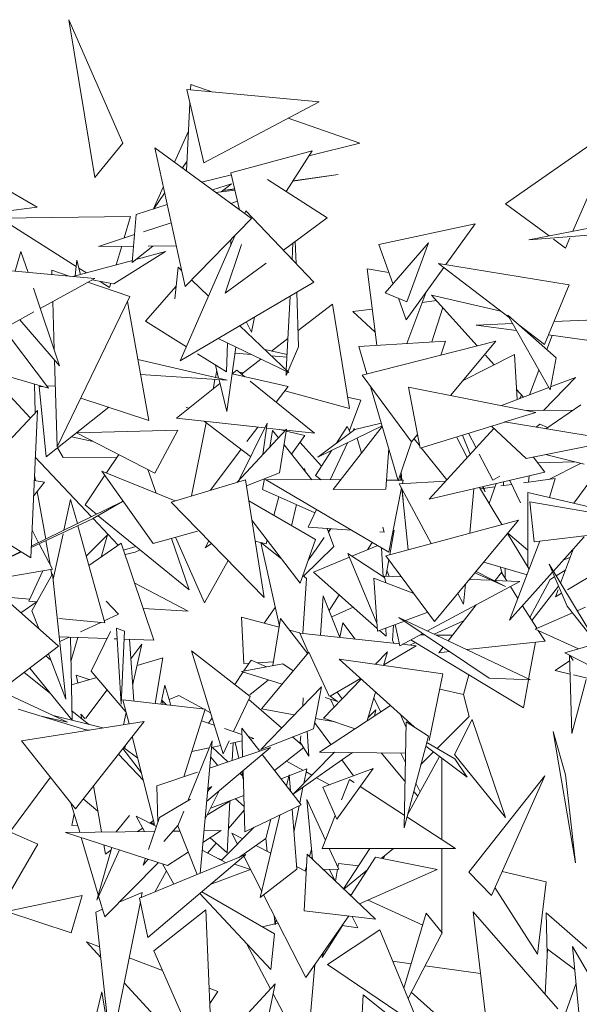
# Model space of a CAD drawing. Header units: millimetres. Extents: x -14485 to 13127, y -18923 to 3272.
# Tile 113 of 119: x 12006 to 12162, y 2736 to 3012. Entities that reach past the tile are written whole.
import ezdxf

# ---------------------------------------------------------------- set-up
doc = ezdxf.new("R2010")
doc.units = ezdxf.units.MM
doc.layers.add('G-IMPT', color=7, linetype='Continuous', lineweight=5)

# ---------------------------------------------------------------- blocks, each defined once
blk = doc.blocks.new('ÁRVORES ORNAMENTAIS - Pequeno e Médio Porte - Ipê-roxo-2865575-CORTE_CALÇADA')
at = {"layer": 'G-IMPT', "color": 253, "true_color": 0xaaaaaa}
for p, q in [((8294.35, 2977.63), (8279.22, 3012.19)), ((8286.46, 2967.97), (8279.22, 3012.19)), ((8313.37, 2994.08), (8313.29, 2992.51)), ((8313.37, 2994.08), (8319.53, 2991.93)), ((8312.23, 2992.61), (8316.99, 2972.06)), ((8312.23, 2992.61), (8349.33, 2989.17)), ((8313.1, 2988.85), (8312.12, 2969.81)), ((8316.99, 2972.06), (8349.33, 2989.17)), ((8340.62, 2984.56), (8360.65, 2977.57)), ((8401.49, 2960.64), (8433.41, 2982.95)), ((8420.29, 2952.92), (8433.41, 2982.95)), ((8312.69, 2980.95), (8308.77, 2972.25)), ((8294.35, 2977.63), (8286.46, 2967.97)), ((8346.41, 2974.08), (8360.65, 2977.57)), ((8311.76, 2937.41), (8303.23, 2976.31)), ((8330.33, 2956.51), (8303.23, 2976.31)), ((8324.57, 2969.3), (8347.3, 2975.49)), ((8340.04, 2964.02), (8347.3, 2975.49)), ((8250.06, 2971.39), (8270.29, 2959.63)), ((8312.25, 2972.49), (8310.97, 2970.65)), ((8316.36, 2966.71), (8324.7, 2968.76)), ((8326.96, 2958.97), (8324.57, 2969.3)), ((8341.88, 2966.92), (8354.65, 2968.82)), ((8354.65, 2968.82), (8341.96, 2967.06)), ((8305.64, 2965.3), (8302.89, 2959.19)), ((8319.37, 2964.52), (8324.7, 2966.24)), ((8321.84, 2963.97), (8324.7, 2966.24)), ((8351.56, 2956.66), (8334.78, 2967.38)), ((8306.02, 2963.59), (8302.96, 2959.22)), ((8325.71, 2964.4), (8320.34, 2963.8)), ((8325.62, 2964.78), (8322.31, 2964.32)), ((8325.63, 2964.71), (8322.31, 2964.32)), ((8298.01, 2957.62), (8306.71, 2960.43)), ((8326.41, 2961.34), (8324.55, 2960.73)), ((8413.65, 2951.62), (8401.49, 2960.64)), ((8244.41, 2956.36), (8270.29, 2959.63)), ((8296.48, 2957.06), (8259.88, 2956.6)), ((8296.48, 2957.06), (8294.7, 2951.04)), ((8296.96, 2944.21), (8298.01, 2957.62)), ((8328.78, 2958.67), (8328.44, 2957.89)), ((8347.78, 2938.64), (8328.78, 2958.67)), ((8281.27, 2943.09), (8259.88, 2956.6)), ((8307.84, 2955.31), (8300.14, 2952.8)), ((8311.76, 2937.41), (8330.33, 2956.51)), ((8351.56, 2956.66), (8339.27, 2947.61)), ((8365.97, 2949.18), (8392.99, 2955.02)), ((8384.79, 2943.57), (8392.99, 2955.02)), ((8408.02, 2950.52), (8433.76, 2955.55)), ((8297.57, 2951.97), (8287.48, 2948.69)), ((8325.8, 2951.85), (8310.4, 2916.58)), ((8408.02, 2950.52), (8429.49, 2952.19)), ((8297.31, 2948.76), (8287.48, 2948.69)), ((8296.96, 2944.21), (8302.73, 2948.79)), ((8309.26, 2948.83), (8301.36, 2948.78)), ((8327.51, 2949.17), (8322.96, 2935.58)), ((8324.51, 2948.89), (8324.56, 2950.58)), ((8341.69, 2945.06), (8341.92, 2949.56)), ((8342.8, 2943.89), (8342.61, 2950.06)), ((8369.96, 2938.24), (8365.97, 2949.18)), ((8379.89, 2949.68), (8367.73, 2935.66)), ((8373.87, 2933.17), (8379.89, 2949.68)), ((8418.24, 2948.22), (8414.95, 2950.66)), ((8418.24, 2948.22), (8419.47, 2951.04)), ((8265.77, 2947.25), (8264.11, 2941.74)), ((8265.77, 2947.25), (8267.75, 2941.41)), ((8291.81, 2938.2), (8306.28, 2947.23)), ((8294.02, 2948.73), (8292.48, 2943.52)), ((8306.28, 2947.23), (8297.95, 2944.99)), ((8297, 2944.74), (8280.34, 2940.26)), ((8281.47, 2944.83), (8280.95, 2940.43)), ((8281.47, 2944.83), (8282.48, 2940.84)), ((8334.4, 2944.02), (8322.96, 2935.58)), ((8402.52, 2928.75), (8382.69, 2943.92)), ((8419.3, 2937.9), (8382.69, 2943.92)), ((8260.99, 2942.02), (8286.43, 2939.71)), ((8274.38, 2942.02), (8279.32, 2940.35)), ((8274.38, 2942.02), (8274.42, 2940.8)), ((8284.13, 2941.28), (8282.03, 2942.6)), ((8308.88, 2934.03), (8309.79, 2942.87)), ((8309.79, 2942.87), (8310.77, 2941.93)), ((8362.75, 2942.37), (8368.83, 2941.35)), ((8362.75, 2942.37), (8365.41, 2920.98)), ((8373.68, 2928.07), (8384.2, 2942.76)), ((8271.18, 2931.29), (8286.43, 2939.71)), ((8284.47, 2938.62), (8296.3, 2934.64)), ((8291.81, 2938.2), (8285.65, 2939.27)), ((8290.61, 2937.18), (8287.92, 2938.88)), ((8290.95, 2938.35), (8290.61, 2937.18)), ((8347.78, 2938.64), (8310.4, 2916.58)), ((8313.57, 2939.27), (8318.33, 2934.73)), ((8412.38, 2921.2), (8419.3, 2937.9)), ((8269.25, 2936.99), (8276.61, 2915.25)), ((8300.62, 2927.71), (8309.24, 2937.5)), ((8343.52, 2920.53), (8343.04, 2935.85)), ((8373.87, 2933.17), (8367.73, 2935.66)), ((8379.11, 2935.65), (8373.87, 2921.49)), ((8393.56, 2920.8), (8380.76, 2935.05)), ((8400.19, 2930.53), (8380.76, 2935.05)), ((8274.66, 2933.21), (8275.08, 2919.75)), ((8296.3, 2934.64), (8275.95, 2892.52)), ((8301.61, 2899.91), (8295.64, 2933.21)), ((8340.09, 2913.99), (8341.16, 2934.73)), ((8353.04, 2932.53), (8343.38, 2925.09)), ((8353.04, 2932.53), (8357.75, 2903.23)), ((8373.68, 2928.07), (8371.46, 2934.15)), ((8382.15, 2933.51), (8378.12, 2932.97)), ((8257.6, 2929.97), (8273.51, 2908.96)), ((8260.89, 2925.62), (8269.4, 2930.31)), ((8364.15, 2931.13), (8358.73, 2930.41)), ((8364.96, 2924.65), (8358.73, 2930.41)), ((8383.91, 2931.54), (8380.85, 2921.91)), ((8265.45, 2928.13), (8276.61, 2915.25)), ((8312.12, 2920.52), (8300.62, 2927.71)), ((8328.89, 2927.49), (8330.36, 2924.62)), ((8331.22, 2928.87), (8330.36, 2924.62)), ((8403.46, 2927.08), (8393.25, 2926.63)), ((8415.61, 2917.47), (8402.15, 2929.4)), ((8402.15, 2929.4), (8413.94, 2908.52)), ((8412.38, 2921.2), (8405.2, 2926.69)), ((8426.48, 2928.1), (8415.03, 2927.6)), ((8327.06, 2926.41), (8340.81, 2913.31)), ((8404.59, 2925.08), (8393.25, 2926.63)), ((8321.04, 2922.86), (8340.81, 2913.31)), ((8323.32, 2913.52), (8323.59, 2921.63)), ((8340.55, 2922.91), (8335.91, 2919.34)), ((8360.41, 2920.68), (8384.67, 2922.14)), ((8361.32, 2912.61), (8398.73, 2922.11)), ((8384.67, 2922.14), (8383.34, 2918.21)), ((8386.03, 2906.94), (8398.73, 2922.11)), ((8413.01, 2919.77), (8414.51, 2923.72)), ((8433.77, 2921.09), (8413.49, 2923.86)), ((8323.32, 2913.52), (8315.21, 2918.59)), ((8325.99, 2920.47), (8323.42, 2902.41)), ((8325.75, 2918.78), (8330.2, 2918.43)), ((8334.04, 2919.75), (8340.32, 2918.36)), ((8343.52, 2920.53), (8340.01, 2912.47)), ((8360.41, 2920.68), (8362.66, 2912.95)), ((8273.51, 2908.96), (8241.48, 2918.28)), ((8275.18, 2916.91), (8275.95, 2892.52)), ((8298.54, 2917.03), (8323.52, 2911.18)), ((8332.99, 2917.09), (8327.57, 2912.91)), ((8335.89, 2917.99), (8340.28, 2917.65)), ((8404.02, 2918.39), (8389.42, 2910.99)), ((8398.32, 2915.5), (8395.89, 2918.21)), ((8404.02, 2918.39), (8404.71, 2905.75)), ((8415.61, 2917.47), (8413.94, 2908.52)), ((8255.94, 2914.07), (8268.39, 2900.61)), ((8320.61, 2913.92), (8320.21, 2911.95)), ((8320.23, 2915.45), (8321.14, 2911.74)), ((8324.92, 2912.97), (8340.56, 2909.45)), ((8324.95, 2912.97), (8326.23, 2913.99)), ((8326.23, 2913.99), (8328.47, 2912.18)), ((8327.97, 2913.22), (8326.86, 2913.48)), ((8340.01, 2912.47), (8340.07, 2913.66)), ((8408.2, 2907.07), (8410.84, 2914.02)), ((8299.3, 2912.79), (8323.52, 2911.18)), ((8309.37, 2900.57), (8321.51, 2910.23)), ((8320.1, 2911.41), (8319.56, 2908.68)), ((8321.24, 2911.33), (8323.42, 2902.41)), ((8330, 2910.93), (8347.98, 2896.31)), ((8361.32, 2912.61), (8375.14, 2893.94)), ((8412.06, 2902.72), (8421.08, 2911.92)), ((8414.09, 2909.29), (8421.08, 2911.92)), ((8269.57, 2910.1), (8269.79, 2902.1)), ((8270.9, 2909.43), (8271.77, 2909.46)), ((8270.9, 2909.43), (8272.86, 2889.75)), ((8273.09, 2909.51), (8275.41, 2909.6)), ((8340.56, 2909.45), (8337.26, 2905.02)), ((8357.75, 2903.23), (8339.66, 2908.23)), ((8363.7, 2909.39), (8371.41, 2883)), ((8374.27, 2909.28), (8377.58, 2892.17)), ((8374.27, 2909.28), (8409.98, 2902.16)), ((8400.31, 2904.09), (8413.61, 2909.11)), ((8406.48, 2906.42), (8404.55, 2908.57)), ((8282.56, 2906.2), (8301.61, 2899.91)), ((8361, 2905.61), (8357.23, 2906.48)), ((8357.76, 2897.06), (8361, 2905.61)), ((8405.37, 2906), (8405.95, 2907.01)), ((8245.29, 2875.95), (8270.37, 2902.72)), ((8268.54, 2861.43), (8270.37, 2902.72)), ((8272.86, 2889.75), (8290.39, 2903.61)), ((8312.91, 2903.39), (8312.04, 2903.59)), ((8401.3, 2899.49), (8409.98, 2902.16)), ((8407.36, 2902.69), (8420.38, 2902.79)), ((8422.58, 2904.29), (8412.76, 2897.6)), ((8309.37, 2900.57), (8334.08, 2897.84)), ((8317.67, 2899.29), (8313.56, 2878.76)), ((8330.09, 2889.8), (8317.12, 2899.71)), ((8326.76, 2883.1), (8334.72, 2899.14)), ((8333.5, 2890.36), (8334.72, 2899.14)), ((8359.3, 2897.42), (8366.68, 2899.18)), ((8377.58, 2892.17), (8401.25, 2899.47)), ((8401.18, 2899.5), (8432.67, 2894.32)), ((8281.32, 2896.44), (8309.69, 2897.16)), ((8303.27, 2885.18), (8281.32, 2896.44)), ((8303.27, 2885.18), (8309.69, 2897.16)), ((8340.14, 2897.51), (8326.31, 2882.61)), ((8332.07, 2898.06), (8329.05, 2894.03)), ((8334.53, 2897.79), (8339.85, 2897.2)), ((8336.23, 2897.14), (8335.44, 2892.45)), ((8336.23, 2897.14), (8337.88, 2895.08)), ((8338.22, 2885.27), (8340.14, 2897.51)), ((8339.7, 2897.04), (8338.27, 2897.38)), ((8345.23, 2895.73), (8340.05, 2896.96)), ((8340.09, 2897.18), (8347.98, 2896.31)), ((8366.91, 2898.39), (8348.92, 2889.65)), ((8359.3, 2897.42), (8348.92, 2889.65)), ((8366.96, 2898.23), (8353.25, 2880.55)), ((8354.13, 2893.55), (8357.17, 2898.22)), ((8357.17, 2898.22), (8358.06, 2896.49)), ((8359.12, 2897.8), (8358.76, 2897.01)), ((8398.19, 2897.71), (8380.09, 2877.89)), ((8407.22, 2889.3), (8397.53, 2898.32)), ((8410.06, 2898.04), (8411.07, 2898.92)), ((8411.07, 2898.92), (8413.22, 2897.92)), ((8279.96, 2895.36), (8285.98, 2894.05)), ((8341.55, 2890.48), (8345.23, 2895.73)), ((8349.96, 2887.14), (8343.9, 2893.84)), ((8357.21, 2893.68), (8352.4, 2883.29)), ((8361.15, 2890.74), (8359.93, 2895)), ((8375.11, 2893.94), (8371.41, 2883)), ((8375.14, 2893.94), (8376.85, 2895.97)), ((8377.46, 2892.8), (8375.86, 2894.8)), ((8387.75, 2895.31), (8390.74, 2889.56)), ((8389.46, 2895.83), (8391.58, 2890.48)), ((8391.08, 2896.33), (8393.21, 2892.26)), ((8407.22, 2889.3), (8432.67, 2894.32)), ((8277.59, 2889.5), (8276.01, 2892.24)), ((8327.42, 2891.84), (8318.85, 2880.35)), ((8339.45, 2893.11), (8347.27, 2883.31)), ((8348.25, 2884.51), (8352.83, 2891.55)), ((8368.77, 2892.02), (8367.96, 2880.69)), ((8385.03, 2883.3), (8377.88, 2892.27)), ((8285.52, 2872.95), (8269.79, 2889.63)), ((8277.59, 2889.5), (8292.67, 2889.59)), ((8293.18, 2890.36), (8289.75, 2885.22)), ((8394.13, 2890.5), (8397.96, 2883.17)), ((8412.46, 2885.39), (8409.2, 2889.69)), ((8410.44, 2888.06), (8420.91, 2888.28)), ((8423.45, 2887.64), (8412.63, 2890.36)), ((8302.83, 2865.43), (8288.47, 2885.74)), ((8288.47, 2885.74), (8308.96, 2877.37)), ((8301.33, 2886.17), (8303.6, 2879.56)), ((8345.5, 2885.53), (8345.16, 2886.44)), ((8372.23, 2885.43), (8372.39, 2883.2)), ((8412.46, 2885.39), (8380.09, 2877.89)), ((8413.61, 2883.4), (8422.47, 2887.87)), ((8420.59, 2876.73), (8426.99, 2885.35)), ((8272.39, 2882.67), (8269.31, 2878.73)), ((8272.39, 2882.67), (8269.5, 2883.11)), ((8269.82, 2883.06), (8269.56, 2884.5)), ((8289.3, 2884.56), (8283.74, 2876.24)), ((8307.84, 2877.03), (8328.63, 2883.31)), ((8328.63, 2883.31), (8333.89, 2850.3)), ((8338.22, 2885.27), (8328.89, 2881.64)), ((8333.96, 2883.61), (8333.45, 2880.59)), ((8355.36, 2883.28), (8334.3, 2883.37)), ((8334.3, 2883.37), (8368.75, 2863.05)), ((8348.25, 2884.51), (8349.85, 2883.3)), ((8372.79, 2883.2), (8368.14, 2883.22)), ((8384.67, 2882.9), (8371.73, 2882.2)), ((8372.07, 2884.49), (8372.2, 2883.2)), ((8372.79, 2883.2), (8372.6, 2882.24)), ((8397.96, 2883.17), (8399.89, 2884.32)), ((8400.94, 2882.72), (8400.95, 2881.69)), ((8405.7, 2876.83), (8402.71, 2883.13)), ((8415.39, 2883.64), (8406.49, 2882.44)), ((8408.09, 2884.38), (8407.92, 2882.63)), ((8415.39, 2883.64), (8413.77, 2878.31)), ((8272.7, 2866.64), (8270.34, 2880.05)), ((8348.1, 2874.02), (8333.45, 2880.59)), ((8367.96, 2880.69), (8353.25, 2880.55)), ((8372.35, 2881.03), (8368.75, 2863.05)), ((8380.66, 2865.44), (8371.73, 2882.2)), ((8372.45, 2880.85), (8374.25, 2863.71)), ((8372.57, 2880.62), (8372.79, 2877.6)), ((8392.63, 2880.8), (8391.52, 2868.36)), ((8394.14, 2881.15), (8400.45, 2870.76)), ((8398.51, 2881.36), (8394.36, 2880.79)), ((8395.02, 2881.35), (8395.77, 2879.9)), ((8395.18, 2881.39), (8395.77, 2879.9)), ((8398.83, 2882.23), (8396.85, 2876.69)), ((8403.25, 2882), (8400.15, 2881.58)), ((8294.17, 2877.21), (8268.68, 2864.66)), ((8277.8, 2869.15), (8279.69, 2877.79)), ((8281.57, 2871.01), (8279.69, 2877.79)), ((8285.85, 2872.31), (8294.17, 2877.21)), ((8329.56, 2877.42), (8348.25, 2866.57)), ((8338.02, 2878.54), (8336.61, 2873.33)), ((8407.76, 2858.73), (8407.71, 2879.72)), ((8407.71, 2879.72), (8424.93, 2875.72)), ((8409.51, 2865.87), (8408.29, 2877.1)), ((8408.29, 2877.1), (8427.11, 2873.88)), ((8268.54, 2861.43), (8245.29, 2875.95)), ((8283.74, 2876.24), (8286.92, 2873.64)), ((8307.84, 2877.03), (8333.89, 2850.3)), ((8341.58, 2870.44), (8342.9, 2876.35)), ((8348.54, 2874.97), (8346.24, 2869.99)), ((8285.85, 2872.31), (8268.67, 2864.35)), ((8293.03, 2864.98), (8286.02, 2872.42)), ((8287.42, 2873.24), (8312.9, 2852.45)), ((8344, 2854.34), (8330.43, 2872.02)), ((8367.91, 2862), (8405.1, 2872.01)), ((8381.62, 2843.59), (8405.1, 2872.01)), ((8268.88, 2869.15), (8270.72, 2865.66)), ((8289.23, 2843.22), (8281.73, 2870.41)), ((8302.83, 2865.43), (8315.21, 2868.88)), ((8358.32, 2869.2), (8346.24, 2869.99)), ((8353.38, 2864.59), (8351.48, 2869.65)), ((8351.84, 2868.68), (8352.49, 2869.58)), ((8352.55, 2869.58), (8351.87, 2868.62)), ((8367.53, 2868.6), (8367.12, 2870.04)), ((8369.03, 2862.31), (8370.26, 2869.17)), ((8409.51, 2865.87), (8435.84, 2869.03)), ((8273.94, 2859.56), (8272.77, 2866.25)), ((8274.81, 2855.46), (8277.59, 2868.16)), ((8284.07, 2861.92), (8290.04, 2867.83)), ((8288.25, 2861.66), (8290.04, 2867.83)), ((8307.96, 2866.86), (8312.9, 2852.45)), ((8317.15, 2848.82), (8309.1, 2867.18)), ((8317.4, 2864.22), (8318.38, 2866.21)), ((8334.45, 2865.36), (8331.37, 2866.09)), ((8334.74, 2866.4), (8334.45, 2865.36)), ((8344, 2854.34), (8348.25, 2866.57)), ((8348.4, 2863.87), (8350.73, 2867.13)), ((8367.53, 2868.6), (8366.24, 2868.69)), ((8401.99, 2868.24), (8408.08, 2858.22)), ((8407.75, 2863.57), (8402.1, 2868.38)), ((8411.1, 2866.06), (8402.58, 2843.94)), ((8423.51, 2867.34), (8414.88, 2857.69)), ((8270.87, 2865.37), (8274.65, 2858.22)), ((8293.86, 2865.55), (8284.81, 2859.27)), ((8293.86, 2865.55), (8302.96, 2838.39)), ((8297.98, 2864.63), (8294.52, 2863.57)), ((8297.72, 2863.04), (8299.17, 2863.66)), ((8319.1, 2865.47), (8317.4, 2864.22)), ((8332.91, 2865.73), (8338.14, 2842.31)), ((8338.78, 2861.14), (8332.93, 2865.72)), ((8344.94, 2856.31), (8353.38, 2864.59)), ((8348.4, 2863.87), (8346.24, 2860.78)), ((8358.44, 2861.87), (8365.71, 2864.85)), ((8362.85, 2863.68), (8364.17, 2865.76)), ((8366.76, 2864.22), (8367.18, 2856.15)), ((8420.54, 2864.02), (8416.9, 2854.33)), ((8276.32, 2836.72), (8248.61, 2861.2)), ((8265.7, 2863.2), (8258.19, 2859.49)), ((8265.9, 2863.07), (8262.56, 2861.52)), ((8297.72, 2863.04), (8294.92, 2862.38)), ((8317.15, 2848.82), (8323.79, 2860.65)), ((8347.67, 2857.46), (8357.75, 2861.59)), ((8365.45, 2843.16), (8357.33, 2862.6)), ((8367.59, 2855.88), (8357.33, 2862.6)), ((8367.91, 2862), (8381.62, 2843.59)), ((8367.95, 2856.24), (8368.77, 2860.84)), ((8417.64, 2860.78), (8419.64, 2861.62)), ((8274.65, 2858.22), (8256.45, 2855.13)), ((8271.95, 2857.76), (8268.02, 2849.29)), ((8274.46, 2856.59), (8274.19, 2858.14)), ((8368.26, 2857.97), (8368.9, 2856.2)), ((8395.36, 2860.22), (8407.5, 2856.71)), ((8400, 2858.87), (8400.49, 2857.13)), ((8401.33, 2858.49), (8401.38, 2855.72)), ((8413.7, 2859.65), (8418.72, 2847.89)), ((8413.7, 2859.65), (8427.34, 2837.02)), ((8418.32, 2858.1), (8415.65, 2856.41)), ((8427.84, 2857.89), (8418.83, 2852.49)), ((8268.85, 2846.59), (8274.65, 2856.93)), ((8274.65, 2856.93), (8278.39, 2821.8)), ((8345.74, 2855.68), (8344.72, 2840.27)), ((8345.74, 2855.68), (8344.74, 2856.47)), ((8347.67, 2857.46), (8365.55, 2841.65)), ((8364.61, 2855.75), (8365.6, 2840.84)), ((8364.61, 2855.75), (8375.78, 2851.43)), ((8367.91, 2854.48), (8367.51, 2856.26)), ((8372.32, 2856.08), (8367.51, 2856.26)), ((8397.64, 2855.13), (8391.35, 2855.37)), ((8392.9, 2857.25), (8401.5, 2853.41)), ((8401.5, 2853.41), (8393.22, 2857.63)), ((8405.46, 2854.84), (8398.16, 2855.11)), ((8398.6, 2855.1), (8400.36, 2857.34)), ((8401.85, 2854.98), (8400.36, 2857.34)), ((8414.64, 2857.43), (8402.58, 2843.94)), ((8408.32, 2844.73), (8413.98, 2855.36)), ((8415.2, 2856.13), (8413.98, 2855.36)), ((8297.62, 2854.33), (8312.63, 2846.45)), ((8379.62, 2840.95), (8405.46, 2854.84)), ((8390.24, 2854.02), (8389.73, 2848.41)), ((8404.94, 2850.08), (8402.83, 2853.43)), ((8416.33, 2853.49), (8408.88, 2843.85)), ((8416.21, 2852.49), (8415.45, 2850.46)), ((8268.28, 2849.85), (8260.67, 2850.54)), ((8349.67, 2839.73), (8350.42, 2850.8)), ((8350.42, 2850.8), (8355.1, 2839.13)), ((8352.09, 2846.64), (8354.89, 2851.07)), ((8389.73, 2848.41), (8388.11, 2851.45)), ((8417.18, 2851.5), (8415.45, 2850.46)), ((8270.33, 2849.22), (8265.76, 2846.05)), ((8268.02, 2849.29), (8270.23, 2849.15)), ((8289.64, 2849.26), (8293.09, 2845.64)), ((8299.99, 2847.25), (8312.63, 2846.45)), ((8336.97, 2847.54), (8333.87, 2843.11)), ((8336.98, 2847.51), (8333.88, 2843.11)), ((8358.77, 2847.64), (8352.79, 2844.88)), ((8385.38, 2838.21), (8393.27, 2848.29)), ((8410.25, 2841.68), (8406.24, 2848.03)), ((8418.72, 2847.89), (8427.34, 2837.02)), ((8423.84, 2847.59), (8421.57, 2846.6)), ((8268.85, 2846.59), (8270.75, 2841.63)), ((8289.23, 2843.22), (8276.4, 2844.48)), ((8293.09, 2845.64), (8289.08, 2843.77)), ((8328.22, 2831.8), (8327.58, 2844.81)), ((8327.58, 2844.81), (8338.08, 2841.97)), ((8338.49, 2844.41), (8336.29, 2831.26)), ((8338.49, 2844.41), (8346.08, 2834.55)), ((8396.9, 2827.68), (8371.63, 2844.75)), ((8408.49, 2827.21), (8371.63, 2844.75)), ((8373.5, 2843.85), (8379.67, 2846.21)), ((8420.21, 2846.01), (8409.75, 2841.46)), ((8288.13, 2843.33), (8282.48, 2840.7)), ((8294.8, 2840.85), (8292.49, 2841.75)), ((8293.87, 2820.46), (8292.49, 2841.75)), ((8340.97, 2841.19), (8343.85, 2840.41)), ((8355.08, 2839.17), (8355.91, 2843.25)), ((8355.91, 2843.25), (8359.39, 2838.66)), ((8365.6, 2840.84), (8373.15, 2843.72)), ((8367.93, 2841.73), (8368.05, 2839.44)), ((8370.09, 2842.55), (8369.8, 2838.25)), ((8371.92, 2836.81), (8370.57, 2842.74)), ((8389.71, 2843.74), (8381.51, 2840.05)), ((8409.75, 2841.46), (8421.94, 2835.92)), ((8289.91, 2838.84), (8276.53, 2839.31)), ((8279.28, 2839.21), (8276.67, 2837.99)), ((8280.09, 2815.98), (8279.64, 2839.2)), ((8279.77, 2832.42), (8281.72, 2839.13)), ((8285.48, 2829.72), (8290.86, 2840.8)), ((8292.69, 2838.75), (8291.9, 2838.77)), ((8294.8, 2840.85), (8293.87, 2820.46)), ((8302.96, 2838.39), (8294.7, 2838.68)), ((8297.43, 2821.32), (8296.16, 2838.63)), ((8343.85, 2840.37), (8371.8, 2837.3)), ((8343.85, 2840.37), (8346.34, 2834.86)), ((8366.21, 2841.07), (8368.05, 2839.44)), ((8371.92, 2836.81), (8378.3, 2840.24)), ((8374.95, 2838.44), (8406.46, 2819.44)), ((8378.9, 2839.84), (8377.58, 2839.85)), ((8386.59, 2839.75), (8382.02, 2839.8)), ((8412.53, 2838.07), (8410.64, 2841.06)), ((8276.32, 2836.72), (8255.42, 2820.75)), ((8296.56, 2833.18), (8299.66, 2837.28)), ((8297.08, 2826.05), (8299.66, 2837.28)), ((8376.46, 2836.79), (8367.37, 2831.46)), ((8370.25, 2837.47), (8369.8, 2838.25)), ((8372.66, 2837.21), (8376.46, 2836.79)), ((8376.23, 2837.67), (8374.7, 2836.99)), ((8382.76, 2834.86), (8383.97, 2836.41)), ((8412.53, 2838.07), (8390.63, 2835.71)), ((8409.86, 2837.78), (8407.95, 2827.47)), ((8426.1, 2837.16), (8418.12, 2834.77)), ((8272.74, 2833.98), (8274.16, 2832.79)), ((8273.48, 2834.55), (8278.39, 2821.8)), ((8305.49, 2833.39), (8298.28, 2831.27)), ((8303.34, 2820.65), (8305.49, 2833.39)), ((8313.56, 2835.41), (8322.36, 2806.56)), ((8313.56, 2835.41), (8329.99, 2822.57)), ((8346.43, 2834.97), (8333.17, 2819.11)), ((8346.43, 2834.97), (8352.07, 2822.63)), ((8375.88, 2814.05), (8354.88, 2833.05)), ((8354.88, 2833.05), (8383.91, 2828.93)), ((8365.07, 2831.61), (8368.45, 2835.1)), ((8368.45, 2835.1), (8367.32, 2831.29)), ((8385.78, 2835.19), (8382.76, 2834.86)), ((8425.93, 2830.76), (8418.12, 2834.77)), ((8420, 2812.2), (8419.38, 2834.12)), ((8419.51, 2834.05), (8420.46, 2832.65)), ((8280.09, 2815.98), (8268.24, 2830.54)), ((8327.53, 2829.63), (8339.07, 2831.77)), ((8330.21, 2832.78), (8328.17, 2829.75)), ((8328.22, 2831.8), (8329.61, 2831.89)), ((8330.21, 2832.78), (8334.52, 2830.93)), ((8331.94, 2832.03), (8336.46, 2832.31)), ((8342.05, 2829.73), (8339.07, 2831.77)), ((8419.42, 2832.61), (8415.38, 2829.86)), ((8266.66, 2829.34), (8274.07, 2823.38)), ((8286.99, 2827.95), (8279.9, 2825.86)), ((8284.91, 2827.33), (8281.21, 2828.54)), ((8281.21, 2828.54), (8281.73, 2826.4)), ((8285.48, 2829.72), (8295.19, 2818.3)), ((8327.99, 2829.49), (8325.63, 2825.98)), ((8327.53, 2829.63), (8338.97, 2826.05)), ((8350.5, 2816.54), (8361.06, 2827.46)), ((8360.86, 2827.64), (8352.35, 2822.65)), ((8380.11, 2810.23), (8383.91, 2828.93)), ((8391.16, 2828.67), (8389.74, 2823.15)), ((8396.9, 2827.68), (8408.49, 2827.21)), ((8419.53, 2828.85), (8415.38, 2829.86)), ((8434.08, 2825.31), (8420.49, 2828.62)), ((8304.91, 2820.47), (8306.09, 2825.8)), ((8307.76, 2820.15), (8306.09, 2825.8)), ((8329.87, 2823.06), (8335.12, 2827.26)), ((8349.92, 2825.33), (8332.91, 2807.78)), ((8347.66, 2813.57), (8349.92, 2825.33)), ((8389.74, 2823.15), (8383.04, 2824.66)), ((8407.9, 2827.24), (8406.46, 2819.44)), ((8420, 2812.2), (8424.1, 2827.3)), ((8259.95, 2824.21), (8278.78, 2815.4)), ((8283.92, 2816.53), (8289.94, 2824.47)), ((8307.29, 2821.75), (8309.99, 2822.88)), ((8309.99, 2822.88), (8316.91, 2819.1)), ((8325.31, 2812.74), (8329.99, 2822.57)), ((8344.84, 2822.23), (8344.68, 2819.92)), ((8350.96, 2822.3), (8354.46, 2821.21)), ((8354.46, 2821.21), (8352.33, 2822.67)), ((8354.33, 2823.81), (8355.75, 2821.97)), ((8365.09, 2823.81), (8362.69, 2815.74)), ((8364.6, 2822.15), (8366.52, 2818.25)), ((8391.29, 2816.95), (8389.73, 2823.15)), ((8294.34, 2821.68), (8317.39, 2819.05)), ((8294.34, 2821.68), (8296.05, 2814.94)), ((8305.56, 2820.4), (8305.26, 2821.51)), ((8306.57, 2820.28), (8305.26, 2821.51)), ((8338.78, 2813.84), (8329.58, 2821.71)), ((8342.31, 2817.48), (8333.17, 2819.11)), ((8349.37, 2807.02), (8369.26, 2820.04)), ((8352.44, 2821.84), (8353.46, 2819.6)), ((8265.03, 2819.08), (8283.94, 2813.24)), ((8271.44, 2817.1), (8278.78, 2815.4)), ((8274.76, 2817.28), (8288.69, 2813.77)), ((8280.04, 2818.57), (8284.77, 2814.76)), ((8283.78, 2816.36), (8282.57, 2817.65)), ((8282.8, 2816.35), (8282.57, 2817.65)), ((8294.47, 2814.69), (8295.25, 2818.08)), ((8317.39, 2819.05), (8311.42, 2800.12)), ((8317.33, 2818.87), (8318.86, 2818.04)), ((8319.3, 2816.6), (8318.3, 2815.11)), ((8353.75, 2815.44), (8348.21, 2816.43)), ((8350.5, 2816.54), (8359.34, 2813.55)), ((8365.2, 2818.88), (8362.93, 2816.56)), ((8365.2, 2818.88), (8364.8, 2817.12)), ((8373.6, 2814.07), (8372.07, 2817.5)), ((8382.29, 2808), (8391.29, 2816.95)), ((8265.93, 2810.15), (8300.25, 2815.61)), ((8281.06, 2791.14), (8300.25, 2815.61)), ((8319.92, 2814.56), (8316.35, 2815.76)), ((8327.67, 2811.95), (8322.78, 2813.6)), ((8332.63, 2807.26), (8327.62, 2813.72)), ((8327.62, 2813.72), (8327.85, 2805.65)), ((8348, 2815.32), (8352.53, 2809.09)), ((8373.05, 2785.82), (8373.63, 2815.49)), ((8379.89, 2811.49), (8373.63, 2815.49)), ((8392.12, 2816.16), (8387.21, 2806.35)), ((8392.12, 2816.16), (8401.5, 2788.73)), ((8283.55, 2813.36), (8285, 2813.19)), ((8296.95, 2811.4), (8303.21, 2786.76)), ((8330.97, 2810.84), (8329.46, 2811.35)), ((8330.01, 2810.63), (8330.97, 2810.84)), ((8347.66, 2813.57), (8332.91, 2807.78)), ((8344.59, 2808.87), (8341.79, 2811.27)), ((8344.11, 2811.57), (8344, 2809.83)), ((8345.89, 2812.88), (8346.41, 2805.89)), ((8379.89, 2811.49), (8373.05, 2785.82)), ((8418.22, 2800.66), (8414.79, 2812.74)), ((8421.07, 2775.98), (8414.79, 2812.74)), ((8265.93, 2810.15), (8281.06, 2791.14)), ((8294.49, 2808.27), (8298.5, 2805.3)), ((8295.11, 2809.05), (8294.78, 2808.05)), ((8312.53, 2793.39), (8319.3, 2810.15)), ((8313.65, 2807.18), (8318.52, 2808.21)), ((8315.95, 2773.02), (8319.3, 2810.15)), ((8317.77, 2793.19), (8335.68, 2808.28)), ((8318.62, 2802.54), (8335.68, 2808.28)), ((8319.14, 2808.34), (8321.66, 2808.87)), ((8323.7, 2804.25), (8319.3, 2808.37)), ((8322.36, 2806.56), (8324.06, 2810.13)), ((8324.32, 2809.43), (8327.72, 2810.15)), ((8324.9, 2804.66), (8325.16, 2809.61)), ((8325.8, 2809.74), (8326.76, 2805.28)), ((8344.96, 2808.26), (8336.82, 2801.83)), ((8346.41, 2805.89), (8344, 2809.83)), ((8379.15, 2808.69), (8390.7, 2800.02)), ((8379.4, 2809.65), (8387.27, 2805.15)), ((8300.1, 2799.02), (8293.08, 2806.47)), ((8294.31, 2808.03), (8299.54, 2801.19)), ((8320.85, 2803.3), (8318.93, 2805.56)), ((8344.25, 2792.24), (8333.35, 2806.32)), ((8353.55, 2806.97), (8342.09, 2795.27)), ((8342.09, 2795.27), (8358.58, 2806.91)), ((8373.46, 2806.73), (8349.37, 2807.02)), ((8366.61, 2806.81), (8373.31, 2798.9)), ((8372.2, 2806.74), (8373.41, 2804.29)), ((8374.02, 2789.46), (8383, 2805.8)), ((8377.76, 2803.49), (8381.34, 2807.05)), ((8383.63, 2782.51), (8383.6, 2805.35)), ((8401.5, 2788.73), (8387.21, 2806.35)), ((8340.1, 2804.42), (8344.74, 2801.92)), ((8355.63, 2804.82), (8358.86, 2800.37)), ((8390.7, 2800.02), (8387.27, 2805.15)), ((8274.05, 2799.95), (8258.24, 2778.69)), ((8303.85, 2797.58), (8315.21, 2801.4)), ((8327.82, 2800.4), (8327.11, 2801.06)), ((8327.59, 2801.46), (8328.02, 2799.45)), ((8327.96, 2801.77), (8328.44, 2784.67)), ((8345.8, 2802.34), (8338.63, 2799.5)), ((8340.17, 2797.51), (8340.9, 2800.6)), ((8340.9, 2800.6), (8341.27, 2796.09)), ((8345.8, 2802.34), (8344.96, 2798.2)), ((8345.62, 2801.44), (8347.26, 2800.55)), ((8348.57, 2799.84), (8352.2, 2797.88)), ((8364.38, 2802.43), (8350.34, 2797.18)), ((8364.38, 2802.43), (8354.24, 2788.24)), ((8391.19, 2773.35), (8412.52, 2800.33)), ((8412.52, 2800.33), (8397.54, 2766.86)), ((8418.22, 2800.66), (8421.07, 2775.98)), ((8288.35, 2784.63), (8286.09, 2797.55)), ((8304.1, 2787.3), (8303.85, 2797.58)), ((8319.27, 2797.39), (8318.02, 2795.97)), ((8319.27, 2797.39), (8318.09, 2796.69)), ((8344.75, 2797.14), (8343.86, 2792.75)), ((8350.34, 2797.18), (8354.24, 2788.24)), ((8355.52, 2793.66), (8357.77, 2799.36)), ((8359.12, 2798.48), (8357.77, 2799.36)), ((8373.12, 2789.36), (8360.78, 2797.4)), ((8376.37, 2798.28), (8377.55, 2795.89)), ((8321.3, 2796.16), (8317.33, 2788.34)), ((8318.82, 2791.28), (8328.15, 2794.81)), ((8375.76, 2796), (8376.89, 2794.67)), ((8282.22, 2784.56), (8279.79, 2792.74)), ((8287.32, 2790.48), (8283.21, 2793.88)), ((8313.3, 2793.84), (8304.57, 2788.65)), ((8317.84, 2789.34), (8324.58, 2793.46)), ((8323.54, 2778.74), (8324.3, 2793.29)), ((8328.24, 2791.74), (8325.83, 2793.93)), ((8344.25, 2792.24), (8328.44, 2784.67)), ((8343.7, 2791.98), (8342.2, 2784.55)), ((8347.45, 2776.94), (8345.82, 2793.73)), ((8351.05, 2782.31), (8345.82, 2793.73)), ((8280.7, 2789.67), (8280.02, 2786.48)), ((8292.46, 2784.68), (8296.19, 2789.24)), ((8298.03, 2789.08), (8300.41, 2784.76)), ((8298.03, 2789.08), (8303.7, 2786.14)), ((8309.7, 2786.37), (8311.35, 2790.46)), ((8328.27, 2790.72), (8323.9, 2785.58)), ((8332.79, 2766.3), (8338.24, 2789.36)), ((8341.68, 2791.01), (8343.03, 2774.25)), ((8350.14, 2780.03), (8353.79, 2789.27)), ((8387.42, 2780.04), (8373.86, 2788.87)), ((8280.02, 2786.48), (8281.64, 2786.52)), ((8304.57, 2788.65), (8301.46, 2779.69)), ((8302.93, 2787.88), (8301.83, 2787.11)), ((8301.85, 2787.1), (8302.57, 2787.12)), ((8302.16, 2787.34), (8303.21, 2786.76)), ((8309.77, 2786.55), (8305.76, 2781.97)), ((8309.7, 2786.37), (8315.1, 2772.67)), ((8335.77, 2788.18), (8334.33, 2782.83)), ((8270.54, 2781.21), (8262.69, 2784.68)), ((8303.23, 2784.79), (8278.22, 2784.51)), ((8306.83, 2775.27), (8278.22, 2784.51)), ((8299.87, 2785.74), (8298.45, 2784.74)), ((8310.29, 2784.87), (8308.28, 2784.85)), ((8321.85, 2785), (8316.73, 2781.68)), ((8321.85, 2785), (8317.03, 2784.95)), ((8331.07, 2785.93), (8321.89, 2776.73)), ((8327.87, 2782.72), (8324.84, 2784.29)), ((8326.4, 2781.25), (8324.84, 2784.29)), ((8257.51, 2758.94), (8270.54, 2781.21)), ((8287.44, 2766.98), (8282.66, 2783.08)), ((8289.43, 2778.42), (8288.97, 2781.04)), ((8320.45, 2781.53), (8318.06, 2778.71)), ((8318.8, 2783.02), (8323.54, 2778.74)), ((8326.65, 2777.43), (8334.33, 2782.83)), ((8335.72, 2778.68), (8331.51, 2780.85)), ((8334.33, 2782.83), (8334.73, 2779.19)), ((8287.04, 2765.57), (8291.22, 2780.31)), ((8287.04, 2765.57), (8293.37, 2779.62)), ((8290.99, 2779.51), (8289.43, 2778.42)), ((8299.01, 2766.04), (8328.71, 2778.28)), ((8301.34, 2755.08), (8328.71, 2778.28)), ((8312.6, 2779.01), (8306.83, 2775.27)), ((8316.53, 2779.5), (8323.25, 2776.03)), ((8333.19, 2768), (8328.16, 2777.81)), ((8345.1, 2762.57), (8345.94, 2778.37)), ((8345.94, 2778.37), (8365.09, 2760.19)), ((8347.17, 2779.81), (8346.57, 2777.77)), ((8350.14, 2780.03), (8387.42, 2780.04)), ((8354.77, 2774.17), (8352.09, 2780.03)), ((8363.44, 2780.03), (8356.11, 2768.71)), ((8366.67, 2777.22), (8370.1, 2780.04)), ((8367.23, 2777.11), (8367.81, 2778.17)), ((8383.67, 2756), (8383.64, 2780.04)), ((8304.25, 2776.1), (8289.27, 2760.82)), ((8300.63, 2777.28), (8299.96, 2775.35)), ((8301.42, 2777.02), (8299.96, 2775.35)), ((8305.39, 2775.73), (8308.57, 2769.98)), ((8321.02, 2777.18), (8322.01, 2776.84)), ((8325.58, 2775.63), (8330.02, 2774.11)), ((8345.76, 2774.99), (8345.38, 2773.69)), ((8354.54, 2774.67), (8354.74, 2775.82)), ((8354.74, 2775.82), (8360.28, 2775.15)), ((8358.12, 2766.8), (8365.1, 2777.54)), ((8382.34, 2774.11), (8365.1, 2777.54)), ((8306.5, 2773.74), (8303.25, 2767.79)), ((8330.02, 2774.11), (8318.8, 2769.88)), ((8332.79, 2766.3), (8343.03, 2774.25)), ((8345.68, 2773.54), (8342.97, 2774.94)), ((8350.46, 2774.08), (8354.77, 2774.17)), ((8352.14, 2774.12), (8353.63, 2771.07)), ((8353.87, 2770.84), (8354.45, 2774.17)), ((8356.19, 2768.64), (8362.89, 2774.13)), ((8382.34, 2774.11), (8360.57, 2764.48)), ((8391.19, 2773.35), (8397.54, 2766.86)), ((8412.84, 2770.62), (8400.52, 2773.54)), ((8412.84, 2770.62), (8410.42, 2750.38)), ((8261.73, 2762.37), (8282.96, 2766.86)), ((8279.86, 2756.38), (8282.96, 2766.86)), ((8299.72, 2767.65), (8293.32, 2764.96)), ((8299.72, 2767.65), (8299.44, 2766.22)), ((8315.9, 2767.42), (8335.79, 2746.06)), ((8336.82, 2756.06), (8316.47, 2767.9)), ((8345.58, 2743.82), (8333.7, 2767.01)), ((8358.28, 2767.04), (8357.38, 2767.51)), ((8410.42, 2750.38), (8398.52, 2769.07)), ((8289.27, 2760.82), (8287.53, 2766.67)), ((8299.21, 2765.09), (8291.03, 2724.37)), ((8301.34, 2755.08), (8299.01, 2766.04)), ((8363.03, 2765.57), (8378.27, 2758.51)), ((8261.73, 2762.37), (8279.86, 2756.38)), ((8288.63, 2762.99), (8286.74, 2762.19)), ((8286.74, 2762.19), (8290.43, 2727.98)), ((8302.98, 2751.37), (8317.57, 2762.85)), ((8317.57, 2762.85), (8318.83, 2731.83)), ((8336.66, 2761.22), (8336.94, 2758.62)), ((8345.1, 2762.57), (8365.09, 2760.19)), ((8379.28, 2761.87), (8372.99, 2740.84)), ((8383.71, 2756.38), (8379.28, 2761.87)), ((8416.1, 2735.05), (8392.43, 2762.25)), ((8392.43, 2762.25), (8396.25, 2729.91)), ((8424.61, 2751.71), (8412.85, 2762.02)), ((8412.85, 2762.02), (8413.17, 2750.26)), ((8337.74, 2759.11), (8333.36, 2758.08)), ((8337.24, 2760.09), (8336.94, 2758.62)), ((8357.55, 2761.09), (8345.58, 2743.82)), ((8350.14, 2749.46), (8355.81, 2758.44)), ((8355.73, 2758.45), (8360.1, 2757.81)), ((8358.56, 2760.97), (8360.1, 2757.81)), ((8336.82, 2756.06), (8335.79, 2746.06)), ((8366.24, 2757.2), (8351.65, 2747.5)), ((8366.24, 2757.2), (8377.44, 2730.05)), ((8383.71, 2756.38), (8374.18, 2737.96)), ((8288.11, 2749.49), (8284.1, 2753.84)), ((8287.79, 2752.45), (8284.1, 2753.84)), ((8328.96, 2753.39), (8335.64, 2740.7)), ((8302.98, 2751.37), (8311.74, 2731.35)), ((8350.14, 2749.46), (8350.36, 2750.72)), ((8413.25, 2751.84), (8412.58, 2739.1)), ((8413.25, 2751.84), (8420.85, 2746.14)), ((8420.24, 2752.51), (8423.64, 2716.94)), ((8420.24, 2752.51), (8427.3, 2740.37)), ((8305.42, 2745.79), (8296.04, 2749.33)), ((8348.09, 2747.44), (8345.83, 2721.35)), ((8377.44, 2730.05), (8351.65, 2747.5)), ((8375.05, 2747.71), (8369.86, 2748.43)), ((8394.47, 2744.99), (8378.94, 2747.16)), ((8305.23, 2730.9), (8294.65, 2742.39)), ((8321.16, 2725.04), (8336.94, 2742.11)), ((8331.05, 2713.08), (8336.94, 2742.11)), ((8412.64, 2718.33), (8421.22, 2742.27)), ((8280.11, 2705.79), (8288.47, 2739.82)), ((8293.25, 2710.94), (8288.47, 2739.82)), ((8320.94, 2739.93), (8318.46, 2740.87)), ((8318.63, 2736.53), (8320.94, 2739.93)), ((8336.37, 2739.31), (8345.83, 2721.35)), ((8394.29, 2722.69), (8375.09, 2739.71)), ((8360.65, 2720.91), (8361.58, 2738.99)), ((8361.58, 2738.99), (8381.41, 2723.32))]:
    blk.add_line(p, q, dxfattribs=at)

msp = doc.modelspace()

# ---------------------------------------------------------------- block references
at = {"layer": 'G-IMPT', "color": 253, "true_color": 0xaaaaaa}
msp.add_blockref('ÁRVORES ORNAMENTAIS - Pequeno e Médio Porte - Ipê-roxo-2865575-CORTE_CALÇADA', (3740.319, 0), dxfattribs=at)

doc.saveas('drawing.dxf')
